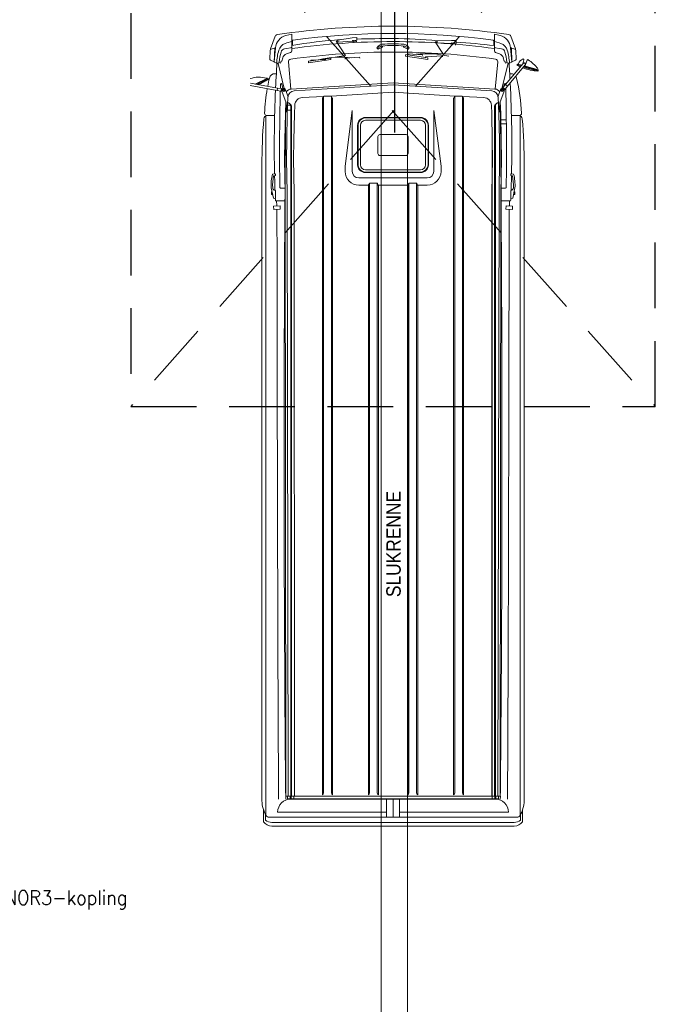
# Model space of a CAD drawing. Header units: millimetres. Extents: x -474437 to 165693, y -93174 to 980873.
# Tile 37 of 60: x 60892 to 65739, y 492279 to 499786. Entities that reach past the tile are written whole.
import ezdxf

# ---------------------------------------------------------------- set-up
doc = ezdxf.new("R2010")
doc.units = ezdxf.units.MM
doc.linetypes.add('DASHED', pattern=[0.75, 0.5, -0.25])
doc.layers.add('315-Utstyr for sanitærinstallasjoner', color=150, linetype='CONTINUOUS', lineweight=9)
doc.layers.add('Brannbil', color=9, linetype='CONTINUOUS', lineweight=9)
doc.layers.add('Port', color=7, linetype='DASHED')
doc.layers.add('RP_SYMBOLER', color=7, linetype='CONTINUOUS')
doc.styles.get("Standard").update_dxf_attribs({"font": 'romans.shx', "width": 0.9})

msp = doc.modelspace()

# ---------------------------------------------------------------- linework, layer by layer
at = {"layer": 'Brannbil'}
for p, q in [((62840.3, 499659.2), (62804.6, 499562.6)), ((62922.5, 499665), (62966.3, 499676)), ((62966.3, 499580.3), (62966.3, 499676)), ((63427.9, 499647), (63318.7, 499630.3)), ((63462.8, 499649.2), (63427.9, 499647)), ((63464, 499629.2), (63462.8, 499649.2)), ((64555.8, 499665), (64512, 499676)), ((64512, 499580.3), (64512, 499676)), ((64638, 499659.2), (64673.7, 499562.6)), ((62836.8, 499569.3), (62807.4, 499559.8)), ((62833, 499462.4), (62836.9, 499572.3)), ((62833.9, 499463.3), (62842.7, 499570.9)), ((62842.8, 499572.1), (62836.9, 499572.3)), ((62966.3, 499549), (62966.3, 499588.9)), ((62971.3, 499624.8), (62971.3, 499589.4)), ((63319.1, 499622.9), (63304.2, 499621.9)), ((63304.2, 499621.9), (63375.6, 499511.5)), ((63318.7, 499630.3), (63319.6, 499615.4)), ((63319.6, 499615.4), (63429.4, 499622.1)), ((63429.1, 499627.1), (63464, 499629.2)), ((63429.4, 499622.1), (63429.1, 499627.1)), ((63433.9, 499620.6), (63459.9, 499621.8)), ((63433.9, 499620.6), (63434.2, 499614)), ((63439.6, 499627.7), (63439.9, 499620.8)), ((63453.5, 499628.6), (63453.8, 499621.5)), ((63459.9, 499621.8), (63460.2, 499614.8)), ((63616.7, 499571.3), (63624.7, 499561.3)), ((63624.7, 499561.3), (63658.7, 499577.3)), ((63632.5, 499575.1), (63624.7, 499561.3)), ((63626.2, 499582.9), (63632.5, 499575.1)), ((63658.7, 499577.3), (63658.7, 499580.6)), ((63819.6, 499577.3), (63819.6, 499580.6)), ((63853.6, 499561.3), (63819.6, 499577.3)), ((63852.1, 499582.9), (63845.8, 499575.1)), ((63845.8, 499575.1), (63853.6, 499561.3)), ((63861.6, 499571.3), (63853.6, 499561.3)), ((64075.2, 499617), (64060.2, 499617.9)), ((64060.2, 499617.9), (64119.6, 499528.4)), ((64075.7, 499624.5), (64074.8, 499609.5)), ((64074.8, 499609.5), (64184.6, 499603)), ((64186, 499628), (64075.7, 499624.5)), ((64184.6, 499603), (64184.9, 499608)), ((64184.9, 499608), (64219.8, 499605.9)), ((64221, 499625.9), (64186, 499628)), ((64188.8, 499601), (64188.3, 499594.4)), ((64188.8, 499601), (64214.8, 499599)), ((64195.3, 499607.4), (64194.8, 499600.5)), ((64209.3, 499606.6), (64208.8, 499599.5)), ((64214.8, 499599), (64214.3, 499592.1)), ((64219.8, 499605.9), (64221, 499625.9)), ((64507, 499624.8), (64507, 499589.4)), ((64512, 499549), (64512, 499580.3)), ((64635.5, 499572.1), (64641.4, 499572.3)), ((64644.4, 499463.3), (64635.6, 499570.9)), ((64645.3, 499462.4), (64641.4, 499572.3)), ((64641.5, 499569.3), (64670.9, 499559.8)), ((62800.7, 499482.8), (62803.2, 499554.3)), ((62898.1, 499494.1), (62890.8, 499469.1)), ((62957, 499535.8), (62927.3, 499525.2)), ((63263.9, 499493.3), (63094.7, 499468.3)), ((63264.7, 499481.3), (63263.9, 499493.3)), ((63375.6, 499511.5), (63298.2, 499498.8)), ((63484.5, 499499.1), (63374.8, 499492.4)), ((63374.8, 499492.4), (63375.2, 499485.4)), ((63835.6, 499519.2), (63834.9, 499507.3)), ((63834.9, 499507.3), (64004.2, 499483)), ((64004.9, 499495), (63835.6, 499519.2)), ((63854.6, 499518.1), (63855, 499525.1)), ((63855, 499525.1), (63964.8, 499518.6)), ((63964.8, 499518.6), (63964.4, 499511.6)), ((63985.9, 499496.1), (63986.3, 499503.1)), ((63986.3, 499503.1), (64116.5, 499509.6)), ((64004.2, 499483), (64004.9, 499495)), ((64119.6, 499528.4), (64041.3, 499525.1)), ((64116.5, 499509.6), (64116.1, 499502.6)), ((64521.3, 499535.8), (64551, 499525.2)), ((64580.2, 499494.1), (64587.5, 499469.1)), ((64677.6, 499482.8), (64675.1, 499554.3)), ((62833.1, 499465.4), (62804.5, 499477)), ((62835.9, 499462.3), (62833, 499462.4)), ((62851.3, 499455), (62833.9, 499463.3)), ((62861, 499455), (62851.3, 499455)), ((62858.9, 499451.4), (62862.5, 499451.4)), ((62861.8, 499455.1), (62861.8, 499451.4)), ((62862.5, 499451.4), (62909.4, 499261.5)), ((62881.8, 499453.1), (62868.5, 499458.4)), ((62886.8, 499469.1), (62881.8, 499453.1)), ((62890.8, 499469.1), (62886.8, 499469.1)), ((62941, 499463.5), (62959.2, 499256.7)), ((63094.7, 499468.3), (63095.5, 499456.3)), ((63095.5, 499456.3), (63264.7, 499481.3)), ((63113.3, 499476.5), (63223.1, 499483.2)), ((63113.7, 499469.5), (63113.3, 499476.5)), ((63223.1, 499483.2), (63223.5, 499476.2)), ((64537.3, 499463.5), (64519.1, 499256.7)), ((64615.8, 499451.4), (64568.9, 499261.5)), ((64587.5, 499469.1), (64591.5, 499469.1)), ((64591.5, 499469.1), (64596.5, 499453.1)), ((64596.5, 499453.1), (64609.8, 499458.4)), ((64597.6, 499291), (64732.6, 499451.9)), ((64611.4, 499279.5), (64746.4, 499440.3)), ((64619.4, 499451.4), (64615.8, 499451.4)), ((64616.5, 499455.1), (64616.5, 499451.4)), ((64617.3, 499455), (64627, 499455)), ((64627, 499455), (64644.4, 499463.3)), ((64642.4, 499462.3), (64645.3, 499462.4)), ((64645.2, 499465.4), (64673.8, 499477)), ((64685.4, 499443.2), (64687.9, 499446.7)), ((64685.6, 499436.2), (64685.4, 499443.2)), ((64718, 499434.5), (64685.4, 499443.2)), ((64685.6, 499436.2), (64713.2, 499428.8)), ((64720.8, 499437.8), (64687.9, 499446.7)), ((64695.2, 499450.7), (64693.7, 499445.1)), ((64735.6, 499480), (64728.3, 499448.7)), ((64732.4, 499423.7), (64845.9, 499393.2)), ((64849.6, 499399.2), (64737.1, 499429.3)), ((64849.2, 499403.5), (64740, 499432.7)), ((64761, 499477.4), (64750.5, 499442.8)), ((62839.6, 499374.1), (62849.5, 499374.1)), ((64638.7, 499374.1), (64628.8, 499374.1)), ((62855.1, 499246.8), (62648.4, 499283.2)), ((62858.3, 499264.5), (62651.5, 499301)), ((62782.7, 499338.6), (62688, 499294.5)), ((62786.1, 499334.7), (62696.6, 499293)), ((62786.9, 499329.6), (62705.2, 499291.5)), ((62777.2, 499336.1), (62777.2, 499336.3)), ((62786.1, 499334.7), (62782.7, 499338.6)), ((62786.9, 499329.6), (62786.1, 499334.7)), ((62890.5, 499294.2), (62898.5, 499260)), ((63739.2, 499303), (62962.5, 499257)), ((63739.2, 499303), (64515.8, 499257)), ((64570.5, 499261.8), (64576.8, 499269.3)), ((64597.6, 499291), (64576.8, 499269.3)), ((64593.6, 499255.2), (64576.8, 499269.3)), ((64587.8, 499294.2), (64583.6, 499276.5)), ((64611.4, 499279.5), (64593.6, 499255.2)), ((64611.4, 499279.5), (64597.6, 499291)), ((62858.3, 499264.5), (62855.1, 499246.8)), ((62855.1, 499246.8), (62884.3, 499239.6)), ((62858.3, 499264.5), (62888.2, 499261.3)), ((62888.2, 499261.3), (62884.3, 499239.6)), ((62893.2, 499238), (62884.3, 499239.6)), ((62897.8, 499259.5), (62888.2, 499261.3)), ((62924, 499152.7), (62891.8, 499241.9)), ((62939.4, 499198.4), (62920.1, 499252)), ((63208.3, 499199.2), (63047.3, 499191.9)), ((63208.7, 499199.8), (63202.2, 499188.2)), ((63209.2, 499200.4), (63209.2, 493892.2)), ((63267.2, 499201.9), (63211.2, 499201.9)), ((63739.2, 499234), (63269.2, 499201.9)), ((63269.2, 499201.9), (63269.2, 493892.2)), ((63269.8, 499199.8), (63276.2, 499188.2)), ((63739.2, 499234), (64209.1, 499201.9)), ((64209.1, 499201.9), (64209.1, 493892.2)), ((64269.1, 499200.4), (64269.1, 493892.2)), ((64270, 499199.2), (64431, 499191.9)), ((64538.9, 499198.4), (64558.2, 499252)), ((64554.3, 499152.7), (64586.5, 499241.9)), ((64587.3, 499247.7), (64593.6, 499255.2)), ((62921.3, 499160), (62917.9, 499069.6)), ((62921.6, 499135), (62957.2, 499135)), ((62928.8, 499082.8), (62925.1, 499147.1)), ((62958.5, 499124.7), (62958.5, 493866.1)), ((62966.1, 499120.5), (62966.1, 493866.1)), ((62989.2, 499133.4), (62986.7, 499067.5)), ((63201.2, 499184.3), (63201.2, 493876.2)), ((63277.2, 499184.3), (63277.2, 493876.2)), ((64201.1, 499184.3), (64201.1, 493876.2)), ((64277.1, 499184.3), (64277.1, 493876.2)), ((64489.1, 499133.4), (64491.6, 499067.5)), ((64512.2, 499120.5), (64512.2, 493866.1)), ((64519.8, 499124.7), (64519.8, 493866.1)), ((64549.5, 499082.8), (64553.2, 499147.1)), ((64557, 499160), (64560.4, 499069.6)), ((62769.3, 499051.5), (62769.3, 493721.8)), ((62774.8, 499056.2), (62836.3, 499056.2)), ((62780.9, 499054.2), (62836.3, 499054.2)), ((62917.9, 499069.5), (62913.4, 498869.3)), ((62921.6, 499095), (62957.2, 499095)), ((62931.8, 499080), (62934.3, 499080)), ((62986.7, 499067.5), (62982.2, 498868.3)), ((63428.2, 499094.1), (63373.4, 498669)), ((63428.2, 499094.1), (63428.2, 498629.1)), ((63528.5, 499040), (63949.8, 499040)), ((64050.1, 499094.1), (64050.1, 498629.1)), ((64050.1, 499094.1), (64104.9, 498669)), ((64491.6, 499067.5), (64496.1, 498868.3)), ((64546.5, 499080), (64544, 499080)), ((64560.4, 499069.5), (64564.9, 498869.3)), ((64703.5, 499056.2), (64642, 499056.2)), ((64697.4, 499054.2), (64642, 499054.2)), ((64709, 499051.5), (64709, 493721.8)), ((63469.3, 498679.5), (63469.3, 498980.7)), ((63472.5, 498679.5), (63472.5, 498980.7)), ((63490.6, 498678.9), (63490.6, 498981.3)), ((63528.5, 499036.7), (63949.8, 499036.7)), ((63528.5, 499018.6), (63949.8, 499018.6)), ((63987.7, 498678.9), (63987.7, 498981.3)), ((64005.8, 498679.5), (64005.8, 498980.7)), ((64009, 498679.5), (64009, 498980.7)), ((64603, 499023.2), (64563.9, 499023.2)), ((64603.4, 498991.2), (64565.1, 498991.2)), ((63624.1, 498765.1), (63624.1, 498895.1)), ((63639.1, 498910.1), (63839.2, 498910.1)), ((63854.2, 498765.1), (63854.2, 498895.1)), ((64495, 498895.6), (64495, 493843.8)), ((62913.4, 498869.3), (62912.4, 498719.1)), ((62982.2, 498868.3), (62981.2, 498719.3)), ((64496.1, 498868.3), (64497.1, 498719.3)), ((64564.9, 498869.3), (64565.9, 498719.1)), ((63639.1, 498750.1), (63839.2, 498750.1)), ((62739.4, 498676.2), (62739.4, 493829.4)), ((62912.4, 498719), (62915.9, 498468.9)), ((62981.2, 498719.3), (62984.7, 498469.8)), ((63373.4, 498669.1), (63373.4, 498629.1)), ((64104.9, 498669.1), (64104.9, 498629.1)), ((64497.1, 498719.3), (64493.6, 498469.8)), ((64565.9, 498719), (64562.4, 498468.9)), ((64738.9, 498676.2), (64738.9, 493829.4)), ((62819.6, 498607.2), (62841.6, 498611.2)), ((62841.6, 498597.2), (62828.7, 498595.3)), ((62841.6, 498597.2), (62841.6, 498611.2)), ((63528.5, 498641.6), (63949.8, 498641.6)), ((63528.5, 498623.5), (63949.8, 498623.5)), ((63528.5, 498620.2), (63949.8, 498620.2)), ((64658.7, 498607.2), (64636.7, 498611.2)), ((64636.7, 498597.2), (64636.7, 498611.2)), ((64636.7, 498597.2), (64649.6, 498595.3)), ((63478.2, 498579.1), (63739.2, 498579.1)), ((63478.2, 498524.4), (63551.4, 498524.4)), ((63478.2, 498524.4), (63551.4, 498524.4)), ((63551.2, 498522.3), (63551.2, 493876.2)), ((63558.6, 498537.8), (63552.2, 498526.2)), ((63559.2, 498538.4), (63559.2, 493892.2)), ((63618, 498538.8), (63560.4, 498538.8)), ((63619.2, 498538.4), (63619.2, 493892.2)), ((63619.7, 498537.8), (63626.2, 498526.2)), ((63626.9, 498524.4), (63739.2, 498524.4)), ((63627.2, 498522.3), (63627.2, 493876.2)), ((64000.1, 498579.1), (63739.2, 498579.1)), ((63851.4, 498524.4), (63739.2, 498524.4)), ((63851.1, 498522.3), (63851.1, 493876.2)), ((63858.6, 498537.8), (63852.1, 498526.2)), ((63859.1, 498538.4), (63859.1, 493892.2)), ((63860.3, 498538.8), (63918, 498538.8)), ((63919.1, 498538.4), (63919.1, 493892.2)), ((63919.7, 498537.8), (63926.1, 498526.2)), ((64000.1, 498524.4), (63926.9, 498524.4)), ((64000.1, 498524.4), (63926.9, 498524.4)), ((63927.1, 498522.3), (63927.1, 493876.2)), ((62826.6, 498424.2), (62809.6, 498504.2)), ((62811.6, 498472.2), (62816.4, 498472.2)), ((62811.6, 498472.2), (62811.6, 498452.2)), ((62811.6, 498452.2), (62820.6, 498452.2)), ((62841.6, 498422.2), (62841.6, 498484.2)), ((62881.2, 498501.2), (62911.3, 498501.2)), ((62915.9, 498469.1), (62921.4, 493876.2)), ((62930.9, 498469.1), (62939.4, 493876.2)), ((62984.7, 498469.8), (62986.8, 493866.1)), ((64493.6, 498469.8), (64491.5, 493866.1)), ((64547.4, 498469.1), (64538.9, 493876.2)), ((64562.4, 498469.1), (64556.9, 493876.2)), ((64597.1, 498501.2), (64567, 498501.2)), ((64636.7, 498422.2), (64636.7, 498484.2)), ((64651.7, 498424.2), (64668.7, 498504.2)), ((64666.7, 498452.2), (64657.7, 498452.2)), ((64666.7, 498472.2), (64661.9, 498472.2)), ((64666.7, 498472.2), (64666.7, 498452.2)), ((62841.6, 498422.2), (62826.6, 498424.2)), ((62877.3, 498367.2), (62827.4, 498364.1)), ((62846.9, 498404.2), (62914.6, 498404.2)), ((62850.2, 498404.2), (62852.3, 498369.2)), ((62878.8, 498342.3), (62877.3, 498367.2)), ((64631.4, 498404.2), (64563.7, 498404.2)), ((64599.5, 498342.3), (64601, 498367.2)), ((64601, 498367.2), (64650.9, 498364.1)), ((64628.1, 498404.2), (64626, 498369.2)), ((64636.7, 498422.2), (64651.7, 498424.2)), ((62827.4, 498364.1), (62828.9, 498339.2)), ((62828.9, 498339.2), (62878.8, 498342.3)), ((64649.4, 498339.2), (64599.5, 498342.3)), ((64650.9, 498364.1), (64649.4, 498339.2)), ((62920.3, 493891.4), (62921.2, 493883)), ((62920.9, 493865.2), (62921.7, 493843.8)), ((62921.4, 493876.2), (62921.7, 493866.1)), ((62921.7, 493866.1), (64556.6, 493866.1)), ((62934.2, 493863.2), (62934.2, 493847.2)), ((62939.4, 493876.2), (62940.1, 493866.1)), ((62955.6, 493863.2), (62955.6, 493847.2)), ((62963.2, 493863.2), (62963.2, 493847.2)), ((62983.9, 493863.2), (62983.9, 493847.2)), ((64494.4, 493863.2), (64494.4, 493847.2)), ((64515.1, 493863.2), (64515.1, 493847.2)), ((64522.7, 493863.2), (64522.7, 493847.2)), ((64538.9, 493876.2), (64538.2, 493866.1)), ((64544.1, 493863.2), (64544.1, 493847.2)), ((64556.9, 493876.2), (64556.6, 493866.1)), ((64557.4, 493865.2), (64556.6, 493843.8)), ((64558, 493891.4), (64557.1, 493883)), ((62937.1, 493844.3), (64541.2, 493844.3)), ((62959.3, 493843.8), (64519, 493843.8)), ((63689.2, 493843.8), (63689.2, 493705.3)), ((63739.2, 493843.8), (63739.2, 493705.3)), ((63789.2, 493843.8), (63789.2, 493705.3)), ((62751.8, 493671.1), (62751.8, 493761.4)), ((62766.8, 493683.2), (62766.8, 493726.4)), ((62859.3, 493743.8), (63689.2, 493743.8)), ((64619, 493743.8), (63789.2, 493743.8)), ((64711.5, 493683.2), (64711.5, 493726.4)), ((64726.5, 493671.1), (64726.5, 493761.4)), ((62794.3, 493705.3), (62859.3, 493705.3)), ((62814.8, 493665.8), (62859.3, 493665.8)), ((62814.8, 493638.3), (62828, 493638.3)), ((64663.5, 493638.3), (62828, 493638.3)), ((64684, 493705.3), (62859.3, 493705.3)), ((64663.5, 493665.8), (62859.3, 493665.8))]:
    msp.add_line(p, q, dxfattribs=at)
at = {"layer": 'Brannbil', "color": 0}
for p, q in [((63485, 499492.1), (63484.5, 499499.1)), ((64208.5, 499199.8), (64202.1, 499188.2)), ((64211.1, 499201.9), (64267.1, 499201.9)), ((64269.6, 499199.8), (64276.1, 499188.2))]:
    msp.add_line(p, q, dxfattribs=at)
at = {"layer": 'Brannbil'}
for points in [[(62912.1, 499563), (62929.3, 499566.5), (62957.6, 499570.4)], [(62916.1, 499604.3), (62929.3, 499609), (62966.3, 499618.8)], [(64562.2, 499604.3), (64549, 499609), (64512, 499618.8)], [(64566.3, 499563), (64549, 499566.5), (64520.7, 499570.4)]]:
    msp.add_lwpolyline(points, dxfattribs=at)
for points in [[(62851.3, 499455, -0.049602), (62867.7, 499552.1)], [(62871, 499464.1, -0.051562), (62885.5, 499538.9)], [(64607.3, 499464.1, 0.051562), (64592.8, 499538.9)], [(64627, 499455, 0.049602), (64610.6, 499552.1)], [(63739.2, 499288), (62986.2, 499243, 0.39005), (62937.6, 499194.1), (62932.9, 499069.1), (62928.4, 498869.1), (62927.4, 498719.1), (62930.9, 498469.1)], [(63739.2, 499288), (64492.1, 499243, -0.39005), (64540.7, 499194.1), (64545.4, 499069.1), (64549.9, 498869.1), (64550.9, 498719.1), (64547.4, 498469.1)]]:
    msp.add_lwpolyline(points, format="xyb", dxfattribs=at)
for points in [[(62914.4, 499251.9), (62905.9, 499256.8), (62897.4, 499251.9), (62897.4, 499242), (62905.9, 499237.1), (62914.4, 499242)], [(64563.9, 499251.9), (64572.4, 499256.8), (64580.9, 499251.9), (64580.9, 499242), (64572.4, 499237.1), (64563.9, 499242)]]:
    msp.add_lwpolyline(points, close=True, dxfattribs=at)
for centre in [(62905.9, 499246.9), (64572.4, 499246.9)]:
    msp.add_circle(centre, 6, dxfattribs=at)
for centre, radius, start, end in [((63739.2, 493610.6), 6125.4, 81.71784, 98.28216), ((62859.1, 499652.3), 20, 96.51546, 159.69553), ((62948.4, 499562.2), 106, 104.11433, 175.29897), ((63739.2, 493844), 5835.9, 82.48362, 97.51638), ((63754.2, 489691.9), 9950.2, 90.08669, 91.67431), ((63730.3, 496242.4), 3399.7, 84.16477, 89.85037), ((64529.9, 499562.2), 106, 4.70103, 75.88567), ((64619.2, 499652.3), 20, 20.30447, 83.48454), ((62942, 499531.8), 77, 109.65382, 164.70913), ((62956.3, 499580.3), 10, 277.69605, 0), ((63593.4, 495925.4), 3716.8, 93.92395, 99.71381), ((63750.8, 493811.5), 5807.6, 90.11539, 97.76413), ((62976.3, 499624.8), 5, 95.722, 180), ((63694.6, 499517), 95, 135.96814, 145.13944), ((63662.3, 499548.2), 50, 95.98866, 135.96814), ((63660.8, 499540.1), 45, 96.05862, 128.97986), ((63739.2, 498802.3), 787, 90, 96.05862), ((63739.2, 498815.3), 787, 90, 95.98866), ((63663.7, 499580.6), 5, 95.53979, 180), ((63727.5, 493811.5), 5807.6, 82.23587, 89.88461), ((63739.2, 498815.3), 787, 84.01134, 90), ((63739.2, 498802.3), 787, 83.94138, 90), ((63814.6, 499580.6), 5, 0, 84.46021), ((63816, 499548.2), 50, 44.03186, 84.01134), ((63817.5, 499540.1), 45, 51.02014, 83.94138), ((63783.7, 499517), 95, 34.86056, 44.03186), ((63484.1, 489691.9), 9950.2, 84.07023, 85.75674), ((64502, 499624.8), 5, 0, 84.278), ((64522, 499580.3), 10, 180, 262.30395), ((64536.3, 499531.8), 77, 15.29087, 70.34618), ((62809.2, 499554.1), 6, 107.98311, 178), ((62809.2, 499560.9), 4.9, 159.69553, 211.61749), ((62919, 499528.7), 35, 101.45875, 163.08675), ((62943.2, 499480.9), 47, 109.68333, 163.7398), ((62952.3, 499549), 14, 289.68333, 0), ((63750.9, 493705.1), 5834, 90.11515, 97.80281), ((63341.9, 498783.2), 716.9, 83.4398, 103.53912), ((63727.4, 493705.1), 5834, 82.19719, 89.88485), ((63998.9, 498809.5), 716.9, 76.55627, 96.65559), ((64526, 499549), 14, 180, 250.31667), ((64535.1, 499480.9), 47, 16.2602, 70.31667), ((64559.3, 499528.7), 35, 16.91325, 78.54125), ((64669.1, 499554.1), 6, 2, 72.01689), ((64669.1, 499560.9), 4.9, 328.38251, 20.30447), ((62806.7, 499482.5), 6, 178, 248.01689), ((72525.3, 498815.5), 9691.9, 176.26533, 176.69543), ((62858.9, 499446.4), 5, 90, 175.71388), ((62861, 499465), 10, 270, 354.89349), ((62960.9, 499465.2), 20, 95.97281, 185.02907), ((64517.4, 499465.2), 20, 354.97093, 84.02719), ((64617.3, 499465), 10, 185.10651, 270), ((64619.4, 499446.4), 5, 4.28612, 90), ((54953, 498815.5), 9691.9, 3.30457, 3.73467), ((64671.6, 499482.5), 6, 291.98311, 2), ((64875.9, 499825.7), 433.2, 244.15818, 247.53615), ((64751.6, 499430.3), 60, 112.30894, 160.09226), ((64739.5, 499446.1), 11.5, 166.89712, 178.49995), ((64875.9, 499825.7), 433.2, 250.05065, 265.84182), ((64739.5, 499446.1), 11.5, 343.10288, 166.89712), ((64730.7, 499481.2), 5, 346.89712, 112.30894), ((64739.5, 499446.1), 9, 320, 140), ((64739.5, 499446.1), 11.5, 281.50005, 343.10288), ((64765.8, 499476), 5, 57.59614, 163.10288), ((64607.7, 499226.9), 300, 38.24032, 57.59614), ((62716.1, 499147.5), 200, 73.15195, 109.30469), ((64162.4, 499015.5), 1403.7, 166.62091, 169.23528), ((62839.6, 499330.1), 44, 90, 166.62091), ((72525.3, 498815.5), 9691.9, 176.69543, 177.32948), ((54953, 498815.5), 9691.9, 3.04982, 3.30457), ((64638.7, 499330.1), 44, 58.30164, 90), ((64638.7, 499330.1), 44, 13.37909, 34.65049), ((63315.9, 499015.5), 1403.7, 2.29688, 13.37909), ((62362.9, 499986.8), 781.9, 296.89465, 302.71685), ((62772.6, 499334.2), 5, 25, 73.15195), ((81135.2, 498795.7), 18261.3, 178.43872, 178.53632), ((62885.7, 499293.1), 5, 13.11644, 178.43872), ((64592.6, 499293.1), 5, 1.56128, 166.88356), ((46343.1, 498795.7), 18261.3, 1.55464, 1.56128), ((54953, 498815.5), 9691.9, 358.78582, 2.89373), ((64162.4, 499015.5), 1403.7, 169.96994, 177.70312), ((72525.3, 498815.5), 9691.9, 177.43677, 181.21418), ((81135.2, 498795.7), 18261.3, 178.60326, 180.90849), ((62905.9, 499246.9), 15, 19.81123, 199.81123), ((62964.4, 499216.1), 40.9, 92.59005, 156.02046), ((63050.1, 499131), 60.9, 92.59005, 177.82314), ((63210.4, 499198.8), 2, 126.11518, 151.03107), ((63268.1, 499198.8), 2, 28.96893, 53.88482), ((64428.2, 499131), 60.9, 2.17686, 87.40995), ((64513.9, 499216.1), 40.9, 23.97954, 87.40995), ((64572.4, 499246.9), 15, 340.18877, 160.18877), ((46343.1, 498795.7), 18261.3, 359.09151, 1.46253), ((345659.9, 496489.6), 282751.5, 179.458675, 180.526496), ((62905.1, 499145.9), 20, 3.27049, 19.81123), ((62792.6, 498947.9), 252.9, 52.45829, 55.17838), ((62811.6, 498943.4), 246.4, 54.90133, 59.40239), ((62928.5, 499124.7), 30, 0, 52.45829), ((62936.1, 499120.5), 30, 0, 54.90133), ((63209.2, 499184.3), 8, 151.03107, 180), ((63269.2, 499184.3), 8, 0, 28.96893), ((64542.2, 499120.5), 30, 125.09867, 180), ((64549.8, 499124.7), 30, 127.54171, 180), ((64666.7, 498943.4), 246.4, 120.59761, 125.09867), ((64685.7, 498947.9), 252.9, 124.82162, 127.54171), ((64573.2, 499145.9), 20, 160.18877, 176.72951), ((-218181.6, 496489.6), 282751.5, 359.473504, 0.541325), ((62780.9, 499027.2), 27, 90, 174.93811), ((62774.8, 499071.2), 15, 177.70312, 270), ((62931.8, 499083), 3, 183.27049, 270), ((63528.5, 498980.7), 59.2, 90, 180), ((63949.8, 498980.7), 59.2, 0, 90), ((64546.5, 499083), 3, 270, 356.72951), ((64697.4, 499027.2), 27, 5.06189, 90), ((64703.5, 499071.2), 15, 270, 2.29688), ((66506, 498697.2), 3766.6, 174.93811, 180.31956), ((63528.5, 498980.7), 56, 90, 180), ((63528.5, 498980.7), 37.9, 90, 180), ((63949.8, 498980.7), 56, 0, 90), ((63949.8, 498980.7), 37.9, 0, 90), ((60972.3, 498697.2), 3766.6, 359.68044, 5.06189), ((63639.1, 498895.1), 15, 90, 180), ((63839.2, 498895.1), 15, 0, 90), ((63639.1, 498765.1), 15, 180, 270), ((63839.2, 498765.1), 15, 270, 0), ((63528.5, 498679.5), 59.2, 180, 270), ((63528.5, 498679.5), 56, 180, 270), ((63528.5, 498679.5), 37.9, 180, 270), ((63949.8, 498679.5), 37.9, 270, 0), ((63949.8, 498679.5), 56, 270, 0), ((63949.8, 498679.5), 59.2, 270, 0), ((63120.3, 498526), 311.4, 164.89242, 184.01695), ((63133, 498525.7), 312.1, 167.11529, 183.97225), ((72525.3, 498815.5), 9691.9, 181.29538, 181.95769), ((63478.2, 498629.1), 104.8, 180, 270), ((63478.2, 498629.1), 50, 180, 270), ((64000.1, 498629.1), 104.8, 270, 0), ((64000.1, 498629.1), 50, 270, 0), ((54953, 498815.5), 9691.9, 358.04231, 358.70462), ((64345.3, 498525.7), 312.1, 356.02775, 12.88471), ((64358.1, 498526), 311.4, 355.98305, 15.10758), ((63559.2, 498522.3), 8, 151.03107, 180), ((63560.4, 498536.8), 2, 90, 151.03107), ((63618, 498536.8), 2, 28.96893, 90), ((63619.2, 498522.3), 8, 0, 28.96893), ((63859.1, 498522.3), 8, 151.03107, 180), ((63860.3, 498536.8), 2, 90, 151.03107), ((63918, 498536.8), 2, 28.96893, 90), ((63919.1, 498522.3), 8, 0, 28.96893), ((62841.6, 498504.2), 20, 180.3203, 270), ((62881.2, 498506.2), 5, 180.90849, 270), ((64597.1, 498506.2), 5, 270, 359.09151), ((64636.7, 498504.2), 20, 270, 359.6797), ((72525.3, 498815.5), 9691.9, 182.32522, 182.4031), ((62846.9, 498409.2), 5, 181.85067, 270), ((63508.5, 498396.8), 656.8, 182.40206, 182.71223), ((63969.8, 498396.8), 656.8, 357.28777, 357.59794), ((63969.8, 498396.8), 656.8, 357.28777, 357.59794), ((64631.4, 498409.2), 5, 270, 358.14933), ((54953, 498815.5), 9691.9, 357.5969, 357.67478), ((1274006.5, 499259.1), 1211152.8, 180.043442, 180.2561773), ((-1146528.2, 499259.1), 1211152.8, 359.7438227, 359.956558), ((62922.5, 493864.5), 1.8, 115.73202, 156.36964), ((62937.1, 493863.2), 2.9, 90, 180), ((62958.5, 493863.2), 2.9, 90, 180), ((62966.1, 493863.2), 2.9, 90, 180), ((62986.8, 493863.2), 2.9, 90, 180), ((63189.2, 493892.2), 20, 306.8699, 0), ((63289.2, 493892.2), 20, 180, 233.1301), ((63539.2, 493892.2), 20, 306.8699, 0), ((63639.2, 493892.2), 20, 180, 233.1301), ((63839.1, 493892.2), 20, 306.8699, 0), ((63939.1, 493892.2), 20, 180, 233.1301), ((64189.1, 493892.2), 20, 306.8699, 0), ((64289.1, 493892.2), 20, 180, 233.1301), ((64491.5, 493863.2), 2.9, 0, 90), ((64512.2, 493863.2), 2.9, 0, 90), ((64519.8, 493863.2), 2.9, 0, 90), ((64541.2, 493863.2), 2.9, 0, 90), ((64555.8, 493864.5), 1.8, 23.63036, 64.26798), ((62978.5, 493837.8), 239.3, 182.01281, 209.803), ((62959.3, 493743.8), 100, 90, 180), ((62937.1, 493847.2), 2.9, 180, 270), ((62958.5, 493847.2), 2.9, 180, 270), ((63020.5, 493855.4), 60, 190.60497, 191.08187), ((62966.1, 493847.2), 2.9, 180, 270), ((63018.8, 493844), 50, 179.63162, 180.19369), ((62986.8, 493847.2), 2.9, 180, 270), ((64491.5, 493847.2), 2.9, 270, 0), ((64512.2, 493847.2), 2.9, 270, 0), ((64519, 493743.8), 100, 0, 90), ((64519.8, 493847.2), 2.9, 270, 0), ((64541.2, 493847.2), 2.9, 270, 0), ((64499.8, 493837.8), 239.3, 330.197, 357.98719), ((62794.3, 493732.3), 27, 209.803, 270), ((64684, 493732.3), 27, 270, 330.197), ((62814.5, 493714.7), 76.3, 214.82599, 270.24698), ((62814.5, 493739.6), 73.8, 229.79284, 270.24698), ((64663.9, 493739.6), 73.8, 269.75302, 310.20716), ((64663.9, 493714.7), 76.3, 269.75302, 325.17401)]:
    msp.add_arc(centre, radius, start, end, dxfattribs=at)
at = {"layer": 'Brannbil', "color": 0}
for centre, radius, start, end in [((64210.3, 499198.8), 2, 126.11518, 151.03107), ((64267.9, 499198.8), 2, 28.96893, 53.88482), ((64209.1, 499184.3), 8, 151.03107, 180), ((64269.1, 499184.3), 8, 0, 28.96893)]:
    msp.add_arc(centre, radius, start, end, dxfattribs=at)
at = {"layer": 'Port', "ltscale": 1000}
for p, q in [((61739.2, 501336), (61739.2, 496836)), ((65739.2, 501336), (61739.2, 496836)), ((61739.2, 501336), (65739.2, 496836)), ((65739.2, 496836), (65739.2, 501336)), ((61739.2, 496836), (65739.2, 496836))]:
    msp.add_line(p, q, dxfattribs=at)
at = {"layer": 'RP_SYMBOLER'}
msp.add_line((63749.2, 501215.7), (63749.2, 498925.7), dxfattribs=at)
at = {"layer": 'RP_SYMBOLER', "lineweight": 9}
msp.add_lwpolyline([(63649.2, 500215.7), (63849.2, 500215.7), (63849.2, 492215.7), (63649.2, 492215.7)], close=True, dxfattribs=at)

# ---------------------------------------------------------------- texts
at = {"layer": '315-Utstyr for sanitærinstallasjoner', "width": 0.9}
msp.add_text('VANNUTTAK NOR3-kopling', height=109.883, dxfattribs=at).set_placement((59978.9, 493037.4))
at = {"layer": 'RP_SYMBOLER', "insert": (63687.8, 495383.5), "char_height": 110, "width": 883.263, "attachment_point": 1, "rotation": 90}
msp.add_mtext('\\fComic Sans MS|b0|i0;SLUKRENNE', dxfattribs=at)

doc.saveas('drawing.dxf')
